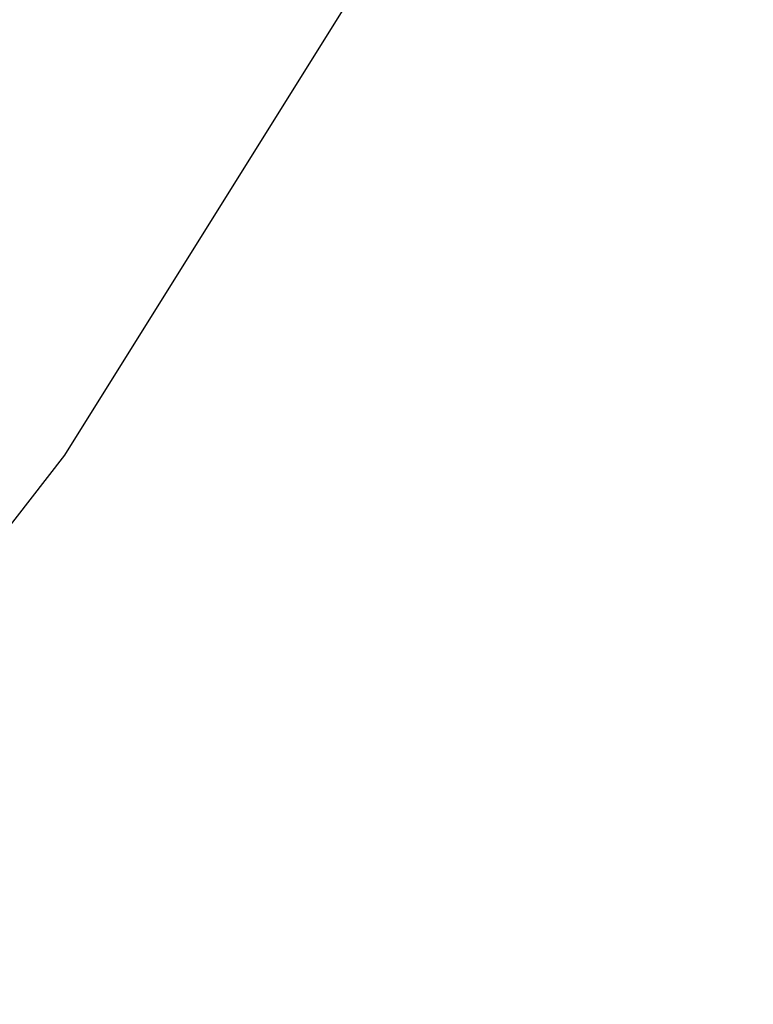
# Model space of a CAD drawing. Header units: millimetres. Extents: x -58 to 84, y -142 to 137.
# Tile 141 of 256: x -44.5933 to -44.5564, y -135.847 to -135.7975. Entities that reach past the tile are written whole.
import ezdxf

# ---------------------------------------------------------------- set-up
doc = ezdxf.new("R2010")
doc.units = ezdxf.units.MM
doc.header["$MEASUREMENT"] = 0
doc.layers.add('layer 1', color=7, linetype='Continuous')

msp = doc.modelspace()

# ---------------------------------------------------------------- linework, layer by layer
at = {"layer": 'layer 1', "lineweight": 25}
for points, knots in [([(-44.5911, -129.6811), (-44.5911, -129.6811), (-44.2383, -130.2456), (-44.2383, -130.2456), (-44.2383, -130.2456), (-44.2383, -130.2456), (-43.9561, -130.81), (-43.9561, -130.81), (-43.9561, -130.81), (-43.9561, -130.81), (-43.7445, -131.445), (-43.7445, -131.445), (-43.7445, -131.445), (-43.7445, -131.445), (-43.6386, -132.08), (-43.6386, -132.08), (-43.6386, -132.08), (-43.6386, -132.08), (-43.6033, -132.7503), (-43.6033, -132.7503), (-43.6033, -132.7503), (-43.6033, -132.7503), (-43.6386, -133.3853), (-43.6386, -133.3853), (-43.6386, -133.3853), (-43.6386, -133.3853), (-43.7445, -134.0556), (-43.7445, -134.0556), (-43.7445, -134.0556), (-43.7445, -134.0556), (-43.9561, -134.6553), (-43.9561, -134.6553), (-43.9561, -134.6553), (-43.9561, -134.6553), (-44.2383, -135.255), (-44.2383, -135.255), (-44.2383, -135.255), (-44.2383, -135.255), (-44.5911, -135.8194), (-44.5911, -135.8194)], [0, 0, 0, 0, 0.090909, 0.090909, 0.090909, 0.090909, 0.181818, 0.181818, 0.181818, 0.181818, 0.272727, 0.272727, 0.272727, 0.272727, 0.363636, 0.363636, 0.363636, 0.363636, 0.454545, 0.454545, 0.454545, 0.454545, 0.545455, 0.545455, 0.545455, 0.545455, 0.636364, 0.636364, 0.636364, 0.636364, 0.727273, 0.727273, 0.727273, 0.727273, 0.818182, 0.818182, 0.818182, 0.818182, 1, 1, 1, 1]), ([(-44.5911, -135.8194), (-44.5911, -135.8194), (-45.085, -136.4544), (-45.085, -136.4544), (-45.085, -136.4544), (-45.085, -136.4544), (-45.6847, -137.0189), (-45.6847, -137.0189), (-45.6847, -137.0189), (-45.6847, -137.0189), (-46.4256, -137.5128), (-46.4256, -137.5128), (-46.4256, -137.5128), (-46.4256, -137.5128), (-47.237, -137.9008), (-47.237, -137.9008), (-47.237, -137.9008), (-47.237, -137.9008), (-48.2953, -138.1478), (-48.2953, -138.1478)], [0, 0, 0, 0, 0.166667, 0.166667, 0.166667, 0.166667, 0.333333, 0.333333, 0.333333, 0.333333, 0.5, 0.5, 0.5, 0.5, 0.666667, 0.666667, 0.666667, 0.666667, 1, 1, 1, 1])]:
    msp.add_open_spline(points, degree=3, knots=knots, dxfattribs=at)

doc.saveas('drawing.dxf')
